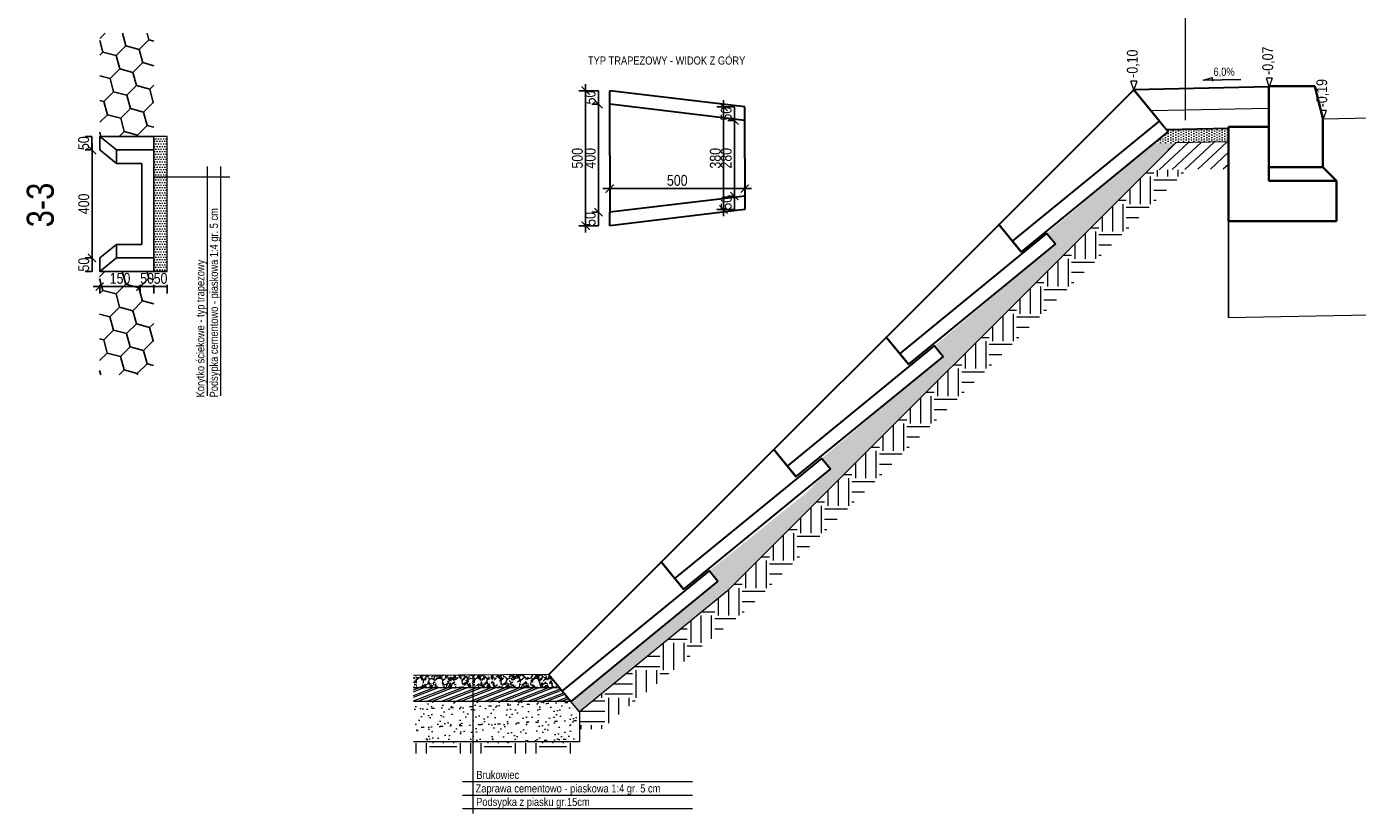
# Model space of a CAD drawing. Header units: metres. Extents: x 45702 to 45878, y -49323 to -49219.
# Tile 33 of 35: x 45870.39 to 45875.31, y -49304.18 to -49301.27. Entities that reach past the tile are written whole.
import ezdxf

# ---------------------------------------------------------------- set-up
doc = ezdxf.new("R2010")
doc.units = ezdxf.units.M
for name, color, linetype in [('00', 7, 'Continuous'), ('C-DROGI-PRZEKROJE-WIDOKI', 7, 'Continuous'), ('Szczegóły', 7, 'Continuous'), ('wymiarowanie', 7, 'Continuous')]:
    doc.layers.add(name, color=color, linetype=linetype)
for name, color, linetype, lineweight in [('_L_Tabelka', 7, 'Continuous', 13), ('_wymiary', 7, 'Continuous', 13), ('DP_Warstwy projektowane', 7, 'Continuous', 18), ('elementy betonowe', 7, 'Continuous', 35), ('konstrukcja', 7, 'Continuous', 9), ('KRAWĘŻNIK', 7, 'Continuous', 50), ('wypełnienie', 100, 'Continuous', 9)]:
    doc.layers.add(name, color=color, linetype=linetype, lineweight=lineweight)
doc.styles.get("Standard").update_dxf_attribs({"font": 'ARIALN.TTF'})
doc.styles.add('znakn', font='ARIALN.TTF')
doc.dimstyles.new('S20_T2.50_[cm]', dxfattribs={"dimtxt": 0.05, "dimasz": 0.03, "dimexe": 0.025, "dimexo": 0.05, "dimgap": 0.01, "dimtad": 1, "dimdec": 0, "dimlfac": 100, "dimrnd": 0.01, "dimzin": 0, "dimdsep": 46, "dimtxsty": 'znakn', "dimblk": 'ARCHTICK', "dimcen": -0.03, "dimdle": 0.025, "dimclrd": 256, "dimclre": 256, "dimclrt": 7, "dimadec": 0, "dimazin": 0, "dimtfac": 1, "dimtdec": 0, "dimtix": 1, "dimtmove": 2, "dimatfit": 3, "dimfxl": 0.05, "dimfxlon": 1, "dimtolj": 1, "dimtzin": 0, "dimarcsym": 0})

# ---------------------------------------------------------------- blocks, each defined once
blk = doc.blocks.new('_ArchTick')
at = {"color": 0, "linetype": 'ByBlock', "const_width": 0.15}
blk.add_lwpolyline([(-0.5, -0.5), (0.5, 0.5)], dxfattribs=at)
blk = doc.blocks.new('*D933')
at = {"layer": '_wymiary', "lineweight": -2, "ltscale": 0.5, "transparency": 16777216}
for p, q in [((45872.504785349, -49301.55332521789), (45872.47978534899, -49301.55332521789)), ((45872.504785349, -49301.52832521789), (45872.504785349, -49301.9783252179)), ((45872.504785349, -49301.9533252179), (45872.47978534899, -49301.9533252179))]:
    blk.add_line(p, q, dxfattribs=at)
at = {"layer": 'Defpoints', "color": 0, "ltscale": 0.5, "transparency": 16777216}
for p in [(45872.54649594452, -49301.55332521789), (45872.504785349, -49301.9533252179), (45872.54649594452, -49301.9533252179)]:
    blk.add_point(p, dxfattribs=at)
at = {"layer": '_wymiary', "lineweight": -2, "ltscale": 0.5, "transparency": 16777216, "xscale": 0.03, "yscale": 0.03, "zscale": 0.03}
for p, rotation in [((45872.504785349, -49301.55332521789), 90), ((45872.504785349, -49301.9533252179), 270)]:
    blk.add_blockref('_ArchTick', p, dxfattribs=dict(at, rotation=rotation))
at = {"layer": '_wymiary', "color": 7, "ltscale": 0.5, "transparency": 16777216, "insert": (45872.4743624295, -49301.75332521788), "char_height": 0.04, "attachment_point": 5, "rotation": 90, "style": 'znakn'}
blk.add_mtext('\\A1;400', dxfattribs=at)
blk = doc.blocks.new('*D942')
at = {"layer": '_wymiary', "lineweight": -2, "ltscale": 0.5, "transparency": 16777216}
for p, q in [((45872.504785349, -49301.9533252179), (45872.47978534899, -49301.9533252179)), ((45872.504785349, -49301.9533252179), (45872.504785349, -49302.0033252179)), ((45872.504785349, -49302.0033252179), (45872.47978534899, -49302.0033252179))]:
    blk.add_line(p, q, dxfattribs=at)
at = {"layer": 'Defpoints', "color": 0, "ltscale": 0.5, "transparency": 16777216}
for p in [(45872.54649594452, -49301.9533252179), (45872.504785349, -49302.0033252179), (45872.54649594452, -49302.0033252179)]:
    blk.add_point(p, dxfattribs=at)
at = {"layer": '_wymiary', "color": 7, "ltscale": 0.5, "transparency": 16777216, "insert": (45872.4743624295, -49301.97832521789), "char_height": 0.04, "attachment_point": 5, "rotation": 90, "style": 'znakn'}
blk.add_mtext('\\A1;50', dxfattribs=at)
blk = doc.blocks.new('*D934')
at = {"layer": '_wymiary', "lineweight": -2, "ltscale": 0.5, "transparency": 16777216}
for p, q in [((45872.504785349, -49301.5033252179), (45872.47978534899, -49301.5033252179)), ((45872.504785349, -49301.55332521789), (45872.504785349, -49301.5033252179)), ((45872.504785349, -49301.55332521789), (45872.47978534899, -49301.55332521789))]:
    blk.add_line(p, q, dxfattribs=at)
at = {"layer": 'Defpoints', "color": 0, "ltscale": 0.5, "transparency": 16777216}
for p in [(45872.504785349, -49301.5033252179), (45872.54649594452, -49301.5033252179), (45872.54649594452, -49301.55332521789)]:
    blk.add_point(p, dxfattribs=at)
at = {"layer": '_wymiary', "color": 7, "ltscale": 0.5, "transparency": 16777216, "insert": (45872.4743624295, -49301.52832521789), "char_height": 0.04, "attachment_point": 5, "rotation": 90, "style": 'znakn'}
blk.add_mtext('\\A1;50', dxfattribs=at)
blk = doc.blocks.new('*D935')
at = {"layer": '_wymiary', "lineweight": -2, "ltscale": 0.5, "transparency": 16777216}
for p, q in [((45873.00834684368, -49301.61332521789), (45872.98334684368, -49301.61332521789)), ((45873.00834684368, -49301.58832521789), (45873.00834684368, -49301.9183252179)), ((45873.00834684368, -49301.8933252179), (45872.98334684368, -49301.8933252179))]:
    blk.add_line(p, q, dxfattribs=at)
at = {"layer": 'Defpoints', "color": 0, "ltscale": 0.5, "transparency": 16777216}
for p in [(45873.04649594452, -49301.61332521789), (45873.00834684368, -49301.8933252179), (45873.04649594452, -49301.8933252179)]:
    blk.add_point(p, dxfattribs=at)
at = {"layer": '_wymiary', "lineweight": -2, "ltscale": 0.5, "transparency": 16777216, "xscale": 0.03, "yscale": 0.03, "zscale": 0.03}
for p, rotation in [((45873.00834684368, -49301.61332521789), 90), ((45873.00834684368, -49301.8933252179), 270)]:
    blk.add_blockref('_ArchTick', p, dxfattribs=dict(at, rotation=rotation))
at = {"layer": '_wymiary', "color": 7, "ltscale": 0.5, "transparency": 16777216, "insert": (45872.97792392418, -49301.75332521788), "char_height": 0.04, "attachment_point": 5, "rotation": 90, "style": 'znakn'}
blk.add_mtext('\\A1;280', dxfattribs=at)
blk = doc.blocks.new('*D922')
at = {"layer": '_wymiary', "lineweight": -2, "ltscale": 0.5, "transparency": 16777216}
for p, q in [((45872.49649594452, -49301.5033252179), (45872.43231391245, -49301.5033252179)), ((45872.45731391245, -49301.4783252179), (45872.45731391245, -49302.0283252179)), ((45872.49649594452, -49302.0033252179), (45872.43231391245, -49302.0033252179))]:
    blk.add_line(p, q, dxfattribs=at)
at = {"layer": 'Defpoints', "color": 0, "ltscale": 0.5, "transparency": 16777216}
for p in [(45872.54649594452, -49301.5033252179), (45872.45731391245, -49302.0033252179), (45872.54649594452, -49302.0033252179)]:
    blk.add_point(p, dxfattribs=at)
at = {"layer": '_wymiary', "lineweight": -2, "ltscale": 0.5, "transparency": 16777216, "xscale": 0.03, "yscale": 0.03, "zscale": 0.03}
for p, rotation in [((45872.45731391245, -49301.5033252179), 90), ((45872.45731391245, -49302.0033252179), 270)]:
    blk.add_blockref('_ArchTick', p, dxfattribs=dict(at, rotation=rotation))
at = {"layer": '_wymiary', "color": 7, "ltscale": 0.5, "transparency": 16777216, "insert": (45872.42689099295, -49301.75332521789), "char_height": 0.04, "attachment_point": 5, "rotation": 90, "style": 'znakn'}
blk.add_mtext('\\A1;500', dxfattribs=at)
blk = doc.blocks.new('*D936')
at = {"layer": '_wymiary', "lineweight": -2, "ltscale": 0.5, "transparency": 16777216}
for p, q in [((45873.00834684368, -49301.5633252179), (45872.98334684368, -49301.5633252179)), ((45873.00834684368, -49301.61332521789), (45873.00834684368, -49301.5633252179)), ((45873.00834684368, -49301.61332521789), (45872.98334684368, -49301.61332521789))]:
    blk.add_line(p, q, dxfattribs=at)
at = {"layer": 'Defpoints', "color": 0, "ltscale": 0.5, "transparency": 16777216}
for p in [(45873.00834684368, -49301.5633252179), (45873.04649594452, -49301.5633252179), (45873.04649594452, -49301.61332521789)]:
    blk.add_point(p, dxfattribs=at)
at = {"layer": '_wymiary', "color": 7, "ltscale": 0.5, "transparency": 16777216, "insert": (45872.97792392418, -49301.58832521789), "char_height": 0.04, "attachment_point": 5, "rotation": 90, "style": 'znakn'}
blk.add_mtext('\\A1;50', dxfattribs=at)
blk = doc.blocks.new('*D937')
at = {"layer": '_wymiary', "lineweight": -2, "ltscale": 0.5, "transparency": 16777216}
for p, q in [((45873.00834684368, -49301.8933252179), (45872.98334684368, -49301.8933252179)), ((45873.00834684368, -49301.8933252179), (45873.00834684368, -49301.94332521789)), ((45873.00834684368, -49301.94332521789), (45872.98334684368, -49301.94332521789))]:
    blk.add_line(p, q, dxfattribs=at)
at = {"layer": 'Defpoints', "color": 0, "ltscale": 0.5, "transparency": 16777216}
for p in [(45873.04649594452, -49301.8933252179), (45873.00834684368, -49301.94332521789), (45873.04649594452, -49301.94332521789)]:
    blk.add_point(p, dxfattribs=at)
at = {"layer": '_wymiary', "color": 7, "ltscale": 0.5, "transparency": 16777216, "insert": (45872.97792392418, -49301.91832521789), "char_height": 0.04, "attachment_point": 5, "rotation": 90, "style": 'znakn'}
blk.add_mtext('\\A1;50', dxfattribs=at)
blk = doc.blocks.new('*D923')
at = {"layer": '_wymiary', "lineweight": -2, "ltscale": 0.5, "transparency": 16777216}
for p, q in [((45872.99649594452, -49301.5633252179), (45872.94290652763, -49301.5633252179)), ((45872.96790652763, -49301.53832521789), (45872.96790652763, -49301.96832521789)), ((45872.99649594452, -49301.94332521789), (45872.94290652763, -49301.94332521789))]:
    blk.add_line(p, q, dxfattribs=at)
at = {"layer": 'Defpoints', "color": 0, "ltscale": 0.5, "transparency": 16777216}
for p in [(45873.04649594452, -49301.5633252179), (45872.96790652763, -49301.94332521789), (45873.04649594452, -49301.94332521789)]:
    blk.add_point(p, dxfattribs=at)
at = {"layer": '_wymiary', "lineweight": -2, "ltscale": 0.5, "transparency": 16777216, "xscale": 0.03, "yscale": 0.03, "zscale": 0.03}
for p, rotation in [((45872.96790652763, -49301.5633252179), 90), ((45872.96790652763, -49301.94332521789), 270)]:
    blk.add_blockref('_ArchTick', p, dxfattribs=dict(at, rotation=rotation))
at = {"layer": '_wymiary', "color": 7, "ltscale": 0.5, "transparency": 16777216, "insert": (45872.93748360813, -49301.75332521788), "char_height": 0.04, "attachment_point": 5, "rotation": 90, "style": 'znakn'}
blk.add_mtext('\\A1;380', dxfattribs=at)
blk = doc.blocks.new('*D924')
at = {"layer": '_wymiary', "lineweight": -2, "ltscale": 0.5, "transparency": 16777216}
for p, q in [((45872.52149594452, -49301.86596222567), (45873.07149594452, -49301.86596222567)), ((45872.54649594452, -49301.90332521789), (45872.54649594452, -49301.84096222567)), ((45873.04649594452, -49301.89332521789), (45873.04649594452, -49301.84096222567))]:
    blk.add_line(p, q, dxfattribs=at)
at = {"layer": 'Defpoints', "color": 0, "ltscale": 0.5, "transparency": 16777216}
for p in [(45873.04649594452, -49301.86596222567), (45872.54649594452, -49301.9533252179), (45873.04649594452, -49301.94332521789)]:
    blk.add_point(p, dxfattribs=at)
at = {"layer": '_wymiary', "lineweight": -2, "ltscale": 0.5, "transparency": 16777216, "xscale": 0.03, "yscale": 0.03, "zscale": 0.03, "rotation": 180}
blk.add_blockref('_ArchTick', (45872.54649594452, -49301.86596222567), dxfattribs=at)
at = {"layer": '_wymiary', "lineweight": -2, "ltscale": 0.5, "transparency": 16777216, "xscale": 0.03, "yscale": 0.03, "zscale": 0.03}
blk.add_blockref('_ArchTick', (45873.04649594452, -49301.86596222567), dxfattribs=at)
at = {"layer": '_wymiary', "color": 7, "ltscale": 0.5, "transparency": 16777216, "insert": (45872.79649594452, -49301.83553930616), "char_height": 0.04, "attachment_point": 5, "style": 'znakn'}
blk.add_mtext('\\A1;500', dxfattribs=at)
blk = doc.blocks.new('*D938')
at = {"layer": '_wymiary', "lineweight": -2, "ltscale": 0.5, "transparency": 16777216}
for p, q in [((45870.85849202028, -49302.22252345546), (45870.85849202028, -49302.25401768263)), ((45870.85849202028, -49302.22901768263), (45870.90849202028, -49302.22901768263)), ((45870.90849202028, -49302.22252345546), (45870.90849202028, -49302.25401768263))]:
    blk.add_line(p, q, dxfattribs=at)
at = {"layer": 'Defpoints', "color": 0, "ltscale": 0.5, "transparency": 16777216}
for p in [(45870.85849202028, -49302.17252345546), (45870.90849202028, -49302.17252345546), (45870.90849202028, -49302.22901768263)]:
    blk.add_point(p, dxfattribs=at)
at = {"layer": '_wymiary', "color": 7, "ltscale": 0.5, "transparency": 16777216, "insert": (45870.88349202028, -49302.19859476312), "char_height": 0.04, "attachment_point": 5, "style": 'znakn'}
blk.add_mtext('\\A1;50', dxfattribs=at)
blk = doc.blocks.new('*D939')
at = {"layer": '_wymiary', "lineweight": -2, "ltscale": 0.5, "transparency": 16777216}
for p, q in [((45870.62974516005, -49302.12252345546), (45870.60474516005, -49302.12252345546)), ((45870.62974516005, -49302.17252345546), (45870.62974516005, -49302.12252345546)), ((45870.62974516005, -49302.17252345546), (45870.60474516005, -49302.17252345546))]:
    blk.add_line(p, q, dxfattribs=at)
at = {"layer": 'Defpoints', "color": 0, "ltscale": 0.5, "transparency": 16777216}
for p in [(45870.62974516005, -49302.12252345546), (45870.65849202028, -49302.12252345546), (45870.65849202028, -49302.17252345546)]:
    blk.add_point(p, dxfattribs=at)
at = {"layer": '_wymiary', "color": 7, "ltscale": 0.5, "transparency": 16777216, "insert": (45870.59932224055, -49302.14752345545), "char_height": 0.04, "attachment_point": 5, "rotation": 90, "style": 'znakn'}
blk.add_mtext('\\A1;50', dxfattribs=at)
blk = doc.blocks.new('*D940')
at = {"layer": '_wymiary', "lineweight": -2, "ltscale": 0.5, "transparency": 16777216}
for p, q in [((45870.62974516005, -49301.72252345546), (45870.60474516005, -49301.72252345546)), ((45870.62974516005, -49302.14752345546), (45870.62974516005, -49301.69752345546)), ((45870.62974516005, -49302.12252345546), (45870.60474516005, -49302.12252345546))]:
    blk.add_line(p, q, dxfattribs=at)
at = {"layer": 'Defpoints', "color": 0, "ltscale": 0.5, "transparency": 16777216}
for p in [(45870.62974516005, -49301.72252345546), (45870.65849202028, -49301.72252345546), (45870.65849202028, -49302.12252345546)]:
    blk.add_point(p, dxfattribs=at)
at = {"layer": '_wymiary', "lineweight": -2, "ltscale": 0.5, "transparency": 16777216, "xscale": 0.03, "yscale": 0.03, "zscale": 0.03}
for p, rotation in [((45870.62974516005, -49301.72252345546), 90), ((45870.62974516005, -49302.12252345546), 270)]:
    blk.add_blockref('_ArchTick', p, dxfattribs=dict(at, rotation=rotation))
at = {"layer": '_wymiary', "color": 7, "ltscale": 0.5, "transparency": 16777216, "insert": (45870.59932224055, -49301.92252345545), "char_height": 0.04, "attachment_point": 5, "rotation": 90, "style": 'znakn'}
blk.add_mtext('\\A1;400', dxfattribs=at)
blk = doc.blocks.new('*D941')
at = {"layer": '_wymiary', "lineweight": -2, "ltscale": 0.5, "transparency": 16777216}
for p, q in [((45870.62924516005, -49301.67252345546), (45870.60424516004, -49301.67252345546)), ((45870.62924516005, -49301.72252345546), (45870.62924516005, -49301.67252345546)), ((45870.62924516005, -49301.72252345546), (45870.60424516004, -49301.72252345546))]:
    blk.add_line(p, q, dxfattribs=at)
at = {"layer": 'Defpoints', "color": 0, "ltscale": 0.5, "transparency": 16777216}
for p in [(45870.62924516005, -49301.67252345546), (45870.65849202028, -49301.67252345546), (45870.65849202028, -49301.72252345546)]:
    blk.add_point(p, dxfattribs=at)
at = {"layer": '_wymiary', "color": 7, "ltscale": 0.5, "transparency": 16777216, "insert": (45870.59882224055, -49301.69752345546), "char_height": 0.04, "attachment_point": 5, "rotation": 90, "style": 'znakn'}
blk.add_mtext('\\A1;50', dxfattribs=at)
blk = doc.blocks.new('*D925')
at = {"layer": '_wymiary', "lineweight": -2, "ltscale": 0.5, "transparency": 16777216}
for p, q in [((45870.63349202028, -49302.22901768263), (45870.83349202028, -49302.22901768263)), ((45870.65849202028, -49302.22252345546), (45870.65849202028, -49302.25401768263)), ((45870.80849202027, -49302.22252345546), (45870.80849202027, -49302.25401768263))]:
    blk.add_line(p, q, dxfattribs=at)
at = {"layer": 'Defpoints', "color": 0, "ltscale": 0.5, "transparency": 16777216}
for p in [(45870.65849202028, -49302.17252345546), (45870.80849202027, -49302.17252345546), (45870.80849202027, -49302.22901768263)]:
    blk.add_point(p, dxfattribs=at)
at = {"layer": '_wymiary', "lineweight": -2, "ltscale": 0.5, "transparency": 16777216, "xscale": 0.03, "yscale": 0.03, "zscale": 0.03, "rotation": 180}
blk.add_blockref('_ArchTick', (45870.65849202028, -49302.22901768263), dxfattribs=at)
at = {"layer": '_wymiary', "lineweight": -2, "ltscale": 0.5, "transparency": 16777216, "xscale": 0.03, "yscale": 0.03, "zscale": 0.03}
blk.add_blockref('_ArchTick', (45870.80849202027, -49302.22901768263), dxfattribs=at)
at = {"layer": '_wymiary', "color": 7, "ltscale": 0.5, "transparency": 16777216, "insert": (45870.73349202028, -49302.19859476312), "char_height": 0.04, "attachment_point": 5, "style": 'znakn'}
blk.add_mtext('\\A1;150', dxfattribs=at)
blk = doc.blocks.new('*D926')
at = {"layer": '_wymiary', "lineweight": -2, "ltscale": 0.5, "transparency": 16777216}
for p, q in [((45870.80849202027, -49302.22252345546), (45870.80849202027, -49302.25401768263)), ((45870.80849202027, -49302.22901768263), (45870.85849202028, -49302.22901768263)), ((45870.85849202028, -49302.22252345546), (45870.85849202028, -49302.25401768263))]:
    blk.add_line(p, q, dxfattribs=at)
at = {"layer": 'Defpoints', "color": 0, "ltscale": 0.5, "transparency": 16777216}
for p in [(45870.80849202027, -49302.17252345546), (45870.85849202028, -49302.17252345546), (45870.85849202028, -49302.22901768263)]:
    blk.add_point(p, dxfattribs=at)
at = {"layer": '_wymiary', "color": 7, "ltscale": 0.5, "transparency": 16777216, "insert": (45870.83349202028, -49302.19859476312), "char_height": 0.04, "attachment_point": 5, "style": 'znakn'}
blk.add_mtext('\\A1;50', dxfattribs=at)

msp = doc.modelspace()

# ---------------------------------------------------------------- hatches: boundary and pattern name
h = msp.add_hatch()
h.set_pattern_fill('HONEY', color=256, scale=0.016, angle=45, style=0)
h.set_pattern_definition([(44.99999999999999, (45756.33770401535, -49193.8884621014), (0.02277301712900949, 0.08499005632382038), [0.0508, -0.1016]), (165, (45756.33770401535, -49193.8884621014), (-0.08499005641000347, -0.02277301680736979), [0.0508, -0.1016]), (105, (45756.33770401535, -49193.8884621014), (-0.06221703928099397, 0.06221703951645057), [-0.1016, 0.0508])])
h.paths.add_polyline_path([(45870.65849202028, -49301.28957347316), (45870.65849202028, -49301.67252345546), (45870.85849202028, -49301.67252345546), (45870.85907623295, -49301.28957347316)])
h = msp.add_hatch()
h.set_pattern_fill('HONEY', color=256, scale=0.016, angle=45, style=0)
h.set_pattern_definition([(44.99999999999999, (45756.33711980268, -49194.77141208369), (0.02277301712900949, 0.08499005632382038), [0.0508, -0.1016]), (165, (45756.33711980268, -49194.77141208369), (-0.08499005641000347, -0.02277301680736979), [0.0508, -0.1016]), (105, (45756.33711980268, -49194.77141208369), (-0.06221703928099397, 0.06221703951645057), [-0.1016, 0.0508])])
h.paths.add_polyline_path([(45870.65790780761, -49302.17252345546), (45870.65790780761, -49302.55547343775), (45870.85790780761, -49302.55547343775), (45870.85849202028, -49302.17252345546)])
at = {"layer": 'konstrukcja'}
h = msp.add_hatch(dxfattribs=at)
h.set_pattern_fill('DOTS', color=256, scale=0.006, angle=180)
h.set_pattern_definition([(180, (45867.9087674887, -49306.79608694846), (-0.004762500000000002, -0.009524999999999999), [0, -0.009524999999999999])])
h.paths.add_polyline_path([(45870.85849202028, -49302.17252345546), (45870.90849202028, -49302.17252345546), (45870.90849202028, -49301.67252345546), (45870.85849202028, -49301.67252345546)])
at = {"layer": 'wypełnienie'}
h = msp.add_hatch(dxfattribs=at)
h.set_pattern_fill('DOTS', color=256, scale=0.006, angle=90, style=0)
h.set_pattern_definition([(90, (45739.53048206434, -49192.21966004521), (-0.009524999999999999, 0.0047625), [0, -0.009524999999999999])])
h.paths.add_polyline_path([(45874.83717209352, -49301.69233224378), (45874.83717209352, -49301.64232224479), (45874.60793712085, -49301.64690694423), (45874.61381281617, -49301.65408899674), (45874.56157391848, -49301.696826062)])
h = msp.add_hatch(dxfattribs=at)
h.set_pattern_fill('DOTS', color=256, scale=0.006, angle=46.8890932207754, style=0)
h.set_pattern_definition([(46.8890932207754, (45847.17822284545, -49145.90045079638), (-0.003698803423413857, 0.009986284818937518), [0, -0.009524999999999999])])
h.paths.add_polyline_path([(45873.27824467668, -49302.98953787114), (45873.3638095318, -49302.90398065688), (45873.33214935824, -49302.86528138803), (45873.78047621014, -49302.48735118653), (45873.7488160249, -49302.44865192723), (45874.19714287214, -49302.07072173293), (45874.16548269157, -49302.0320224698), (45874.5602982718, -49301.69786967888), (45874.64238391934, -49301.69622796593), (45873.31243434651, -49303.02605877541)])
h.paths.add_polyline_path([(45872.9824966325, -49303.35596702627), (45872.43409608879, -49303.80461795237), (45872.40259303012, -49303.76611074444), (45872.94714287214, -49303.32061010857), (45872.91548269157, -49303.28191084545), (45873.27824467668, -49302.98953787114), (45873.31243434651, -49303.02605877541)])
h = msp.add_hatch(dxfattribs=at)
h.set_pattern_fill('LINE', color=256, scale=0.01, angle=43.00000000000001, style=0)
h.set_pattern_definition([(42.99999999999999, (45739.53048206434, -49192.21966004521), (-0.02165344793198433, 0.02322048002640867), [])])
h.paths.add_polyline_path([(45874.83717209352, -49301.79235224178), (45874.83717209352, -49301.69233224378), (45874.63927418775, -49301.69629020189), (45874.54173893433, -49301.79686396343)])
h = msp.add_hatch(dxfattribs=at)
h.set_pattern_fill('EARTH', color=256, scale=0.016, angle=180)
h.set_pattern_definition([(180, (45856.06949604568, -49307.21915438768), (-0.1016, -0.1016), [0.1016, -0.1016]), (180, (45856.06949604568, -49307.25725438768), (-0.1016, -0.1016), [0.1016, -0.1016]), (180, (45856.06949604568, -49307.29535438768), (-0.1016, -0.1016), [0.1016, -0.1016]), (270, (45856.05679604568, -49307.30805438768), (0.1016, -0.1016), [0.1016, -0.1016]), (270, (45856.01869604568, -49307.30805438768), (0.1016, -0.1016), [0.1016, -0.1016]), (270, (45855.98059604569, -49307.30805438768), (0.1016, -0.1016), [0.1016, -0.1016])])
h.paths.add_polyline_path([(45872.43409608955, -49303.80461795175), (45872.43409608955, -49303.86829937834), (45872.51361211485, -49303.86867032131), (45873.04967727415, -49303.43020742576), (45874.68462760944, -49301.79540309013), (45874.54031339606, -49301.7982893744), (45872.9824966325, -49303.35596702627)])
h = msp.add_hatch(dxfattribs=at)
h.set_pattern_fill('GRAVEL', color=8, scale=0.002, angle=45)
h.set_pattern_definition([(273.0127875, (45649.66965931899, -49119.56936583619), (0.03592102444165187, -0.6106574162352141), [0.006834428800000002, -0.6766096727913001]), (229.969741, (45649.67001852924, -49119.57619083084), (0.3951312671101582, 0.4669733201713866), [0.01172809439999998, -1.161080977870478]), (177.5104471, (45649.66247511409, -49119.58517108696), (0.7543415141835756, -0.03592102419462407), [0.0082696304, -0.818694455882]), (312.2736889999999, (45649.65744617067, -49119.60816054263), (-0.6824994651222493, 0.754341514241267), [0.0106800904, -1.05732874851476]), (337.83365418, (45649.66463037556, -49119.61606316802), (-0.6106574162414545, 0.2514471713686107), [0.010472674, -1.03679615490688]), (42.27368899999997, (45649.67432905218, -49119.62001448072), (-0.7543415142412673, -0.6824994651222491), [0.0106800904, -1.05732874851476]), (82.69424047, (45649.68223167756, -49119.61283027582), (-0.1077630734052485, -0.8261835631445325), [0.0141238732, -1.39826230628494]), (117.25532837, (45649.68402772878, -49119.59882107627), (-0.5388153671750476, 1.041709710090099), [0.0133343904, -1.3201051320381]), (166.42956562, (45649.67792115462, -49119.58696713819), (-0.7543415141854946, 0.1796051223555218), [0.01071625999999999, -1.060910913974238]), (220.2363583, (45649.66750405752, -49119.58445266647), (0.4310522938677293, 0.3592102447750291), [0.0122342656, -0.599478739]), (267.3974378, (45649.65816459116, -49119.59235529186), (-0.03592102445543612, -0.826183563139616), [0.01582155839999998, -1.566335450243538]), (183.81407483, (45649.69336719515, -49119.57295793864), (-0.4669733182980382, -0.03592102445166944), [0.0054000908, -0.5346113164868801]), (216.4692344, (45649.68797904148, -49119.57331714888), (0.5388153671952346, 0.3951312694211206), [0.0102736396, -1.0170927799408]), (270, (45649.67971720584, -49119.57942372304), (0.03592102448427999, -0.03592102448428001), [0.007184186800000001, -0.06465786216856]), (248.19859051, (45649.67289221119, -49119.57762767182), (0.1077630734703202, 0.2514471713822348), [0.003868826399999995, -0.3830124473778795]), (336.80140949, (45649.67145537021, -49119.58121977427), (-0.143684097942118, 0.07184204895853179), [0.005471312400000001, -0.2680950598]), (75.96375653, (45649.67648431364, -49119.58337503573), (0.03592102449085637, 0.179605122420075), [0.0088863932, -0.2873259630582]), (206.56505118, (45649.67863957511, -49119.57475398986), (0.1077630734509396, 0.0359210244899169), [0.006425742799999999, -0.15421796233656]), (61.38954033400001, (45649.65062117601, -49119.60205396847), (0.2514471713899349, 0.4669733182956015), [0.009001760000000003, -0.8911765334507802]), (115.34617594, (45649.65493169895, -49119.59415134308), (0.2514471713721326, -0.5388153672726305), [0.00755197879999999, -0.7476443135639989]), (338.19859051, (45649.67145537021, -49119.56756978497), (-0.2514471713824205, 0.1077630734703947), [0.007737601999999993, -0.3791436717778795]), (28.61045967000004, (45649.67863957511, -49119.57044346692), (-0.4669733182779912, -0.2514471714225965), [0.009001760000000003, -0.8911765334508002]), (24.44395478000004, (45649.67289221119, -49119.62432500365), (-0.2514471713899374, -0.1077630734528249), [0.008680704, -0.4253546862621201]), (339.7751406, (45649.68079483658, -49119.6207329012), (-0.5747363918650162, 0.2155261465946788), [0.0072734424, -0.7200718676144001]), (111.80140949, (45649.70773560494, -49119.60313159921), (-0.1077630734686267, 0.2514471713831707), [0.007737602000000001, -0.37914367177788]), (62.35402464, (45649.70486192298, -49119.59594739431), (-0.3232892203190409, -0.6106574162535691), [0.008515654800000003, -0.843047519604]), (114.44395478, (45649.69013430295, -49119.6207329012), (0.1077630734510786, -0.2514471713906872), [0.004340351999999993, -0.4296950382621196]), (146.309932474, (45649.70558034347, -49119.60528686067), (-0.1796051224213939, 0.1077630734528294), [0.002590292, -0.25643989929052]), (210.963756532, (45649.70342508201, -49119.6038500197), (0.1436840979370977, 0.07184204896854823), [0.01047267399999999, -0.1989810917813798]), (231.00900596, (45649.69444482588, -49119.60923817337), (0.3232892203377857, 0.3951312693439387), [0.009705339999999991, -0.9608272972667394]), (348.69006753, (45649.67971720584, -49119.58660792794), (-0.1077630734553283, 0.03592102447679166), [0.007326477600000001, -0.1758355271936]), (38.15722658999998, (45649.68690141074, -49119.58804476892), (0.6824994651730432, 0.5388153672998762), [0.0127911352, -1.26632018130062]), (105.9453959, (45649.6969592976, -49119.58014214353), (0.1077630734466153, -0.395131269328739), [0.0052301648, -0.5177878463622]), (135, (45649.69552245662, -49119.57511320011), (-0.07184204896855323, 7.105427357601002e-18), [0.003048, -0.047752]), (165.25643716, (45649.69264877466, -49119.60887896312), (0.3951312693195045, -0.1077630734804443), [0.007057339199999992, -0.6986788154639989]), (93.01278749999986, (45649.68582378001, -49119.6070829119), (-0.03592102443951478, 0.6106574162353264), [0.0136688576, -0.6697752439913]), (44.99999999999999, (45649.68510535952, -49119.59343292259), (7.105427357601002e-18, 0.07184204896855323), [0.013208, -0.037592]), (10.30484649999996, (45649.69444482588, -49119.58409345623), (0.6106574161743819, 0.1077630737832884), [0.008032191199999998, -0.7951863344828]), (299.0546040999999, (45649.70234745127, -49119.58265661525), (0.1077630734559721, -0.1796051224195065), [0.007396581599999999, -0.3624330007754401]), (252.64597536, (45649.70593955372, -49119.58912239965), (-0.323289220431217, -1.041709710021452), [0.012042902, -1.19224928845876]), (220.42607874, (45649.70234745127, -49119.60061712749), (-0.5028943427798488, -0.4310522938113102), [0.01274058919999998, -1.261316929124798])])
h.paths.add_polyline_path([(45871.82050215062, -49303.66965062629), (45872.32050215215, -49303.66576840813), (45872.36140755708, -49303.71576840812), (45871.82050215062, -49303.71576840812)])
h = msp.add_hatch(dxfattribs=at)
h.set_pattern_fill('ANSI32', color=256, scale=0.002, angle=156)
h.set_pattern_definition([(201, (45649.67971720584, -49119.63114999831), (0.006826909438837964, -0.0177847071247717), []), (201, (45649.67151333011, -49119.62749739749), (0.006826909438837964, -0.0177847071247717), [])])
h.paths.add_polyline_path([(45872.36154759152, -49303.71593957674), (45872.40231296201, -49303.76576840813), (45871.82050215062, -49303.76576840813), (45871.82050215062, -49303.71576840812)])
h = msp.add_hatch(dxfattribs=at)
h.set_pattern_fill('AR-SAND', color=256, scale=0.001, angle=45)
h.set_pattern_definition([(82.50000000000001, (45649.67971720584, -49119.63114999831), (-0.03573813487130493, 0.0334753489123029), [0, -0.03860799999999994, 0, -0.04317999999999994, 0, -0.04127499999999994]), (52.49999999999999, (45649.67971720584, -49119.63114999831), (-0.018901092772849, 0.08247328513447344), [0, -0.020828, 0, -0.034798, 0, -0.013335]), (12.5, (45649.65762577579, -49119.65324142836), (0.05582998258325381, 0.05603323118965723), [0, -0.0127, 0, -0.04572, 0, -0.05969]), (2.499999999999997, (45649.65762577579, -49119.65324142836), (0.03822811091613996, 0.06975507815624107), [0, -0.006350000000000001, 0, -0.029972, 0, -0.03429])])
h.paths.add_polyline_path([(45871.82050215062, -49303.76576840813), (45872.40231296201, -49303.76576840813), (45872.43409608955, -49303.8046179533), (45872.43409608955, -49303.91576840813), (45872.20988239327, -49303.91576840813), (45871.82050215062, -49303.91576840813)])
h = msp.add_hatch(dxfattribs=at)
h.set_pattern_fill('EARTH', color=256, scale=0.016, angle=180)
h.set_pattern_definition([(180, (45649.67971720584, -49119.63114999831), (-0.1016, -0.1016), [0.1016, -0.1016]), (180, (45649.67971720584, -49119.6692499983), (-0.1016, -0.1016), [0.1016, -0.1016]), (180, (45649.67971720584, -49119.7073499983), (-0.1016, -0.1016), [0.1016, -0.1016]), (270, (45649.66701720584, -49119.7200499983), (0.1016, -0.1016), [0.1016, -0.1016]), (270, (45649.62891720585, -49119.7200499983), (0.1016, -0.1016), [0.1016, -0.1016]), (270, (45649.59081720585, -49119.7200499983), (0.1016, -0.1016), [0.1016, -0.1016])])
h.paths.add_polyline_path([(45872.43409608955, -49303.91576840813), (45872.43409608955, -49303.95885936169), (45871.81762040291, -49303.95885936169), (45871.81762040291, -49303.91576840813)])

# ---------------------------------------------------------------- linework, layer by layer
at = {"color": 0, "linetype": 'ByBlock', "lineweight": 15}
for p, q in [((45874.49802311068, -49301.46761065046), (45874.4763210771, -49301.46761065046)), ((45874.48717209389, -49301.49929194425), (45874.4763210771, -49301.46761065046)), ((45874.49802311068, -49301.46761065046), (45874.48717209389, -49301.49929194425)), ((45874.99942404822, -49301.45675690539), (45874.97772201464, -49301.45675690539)), ((45874.98857303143, -49301.48843819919), (45874.97772201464, -49301.45675690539)), ((45874.99942404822, -49301.45675690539), (45874.98857303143, -49301.48843819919)), ((45875.19942404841, -49301.5767569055), (45875.17772201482, -49301.5767569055)), ((45875.18857303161, -49301.6084381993), (45875.17772201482, -49301.5767569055)), ((45875.19942404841, -49301.5767569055), (45875.18857303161, -49301.6084381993))]:
    msp.add_line(p, q, dxfattribs=at)
at = {"color": 0, "lineweight": 15}
for p, q in [((45874.74388706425, -49301.46410697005), (45874.77701571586, -49301.45437142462)), ((45874.77701571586, -49301.45437142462), (45874.77788130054, -49301.46797175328))]:
    msp.add_line(p, q, dxfattribs=at)
at = {"layer": '00', "flags": 128}
for points in [[(45875.0371720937, -49301.48672578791), (45875.15717209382, -49301.48672578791)], [(45875.15717209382, -49301.48672578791), (45875.18717209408, -49301.60672578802)], [(45875.18717209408, -49301.78672578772), (45875.18717209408, -49301.60672578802)], [(45875.18717209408, -49301.78672578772), (45875.18717209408, -49301.60672578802)], [(45875.0371720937, -49301.78672578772), (45875.18717209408, -49301.78672578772)], [(45875.0371720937, -49301.78672578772), (45875.18717209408, -49301.78672578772)], [(45875.18717209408, -49301.78672578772), (45875.23717209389, -49301.83672578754)], [(45875.18717209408, -49301.78672578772), (45875.23717209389, -49301.83672578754)], [(45875.0371720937, -49301.83672578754), (45875.23717209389, -49301.83672578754)], [(45875.0371720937, -49301.83672578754), (45875.23717209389, -49301.83672578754)], [(45875.23717209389, -49301.83672578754), (45875.23717209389, -49301.93672578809)], [(45875.23717209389, -49301.83672578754), (45875.23717209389, -49301.93672578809)]]:
    msp.add_lwpolyline(points, dxfattribs=at)
at = {"layer": '_L_Tabelka', "ltscale": 0.5}
for p, q in [((45874.83634965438, -49301.98674223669), (45874.8363496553, -49302.34388822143)), ((45874.83717209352, -49301.98672578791), (45874.83717209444, -49302.34387177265)), ((45874.8363496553, -49302.34388822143), (45876.64836946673, -49302.30764782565))]:
    msp.add_line(p, q, dxfattribs=at)
at = {"layer": '_wymiary', "ltscale": 0.5}
msp.add_line((45875.18634965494, -49301.6067422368), (45876.6357950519, -49301.57775332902), dxfattribs=at)
at = {"layer": 'C-DROGI-PRZEKROJE-WIDOKI', "color": 7, "linetype": 'Continuous', "lineweight": 5}
msp.add_line((45874.98717209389, -49301.56930824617), (45874.55158022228, -49301.5780200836), dxfattribs=at)
at = {"layer": 'C-DROGI-PRZEKROJE-WIDOKI', "linetype": 'Continuous', "lineweight": 5}
msp.add_lwpolyline([(45870.85849202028, -49302.17252345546), (45870.90849202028, -49302.17252345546), (45870.90849202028, -49301.67252345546), (45870.85849202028, -49301.67252345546)], dxfattribs=at)
at = {"layer": 'C-DROGI-PRZEKROJE-WIDOKI', "color": 7, "linetype": 'Continuous', "lineweight": 5, "flags": 128}
msp.add_lwpolyline([(45872.40259303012, -49303.76611074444), (45872.32050215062, -49303.66576840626)], close=True, dxfattribs=at)
at = {"layer": 'DP_Warstwy projektowane', "ltscale": 1.2, "flags": 128}
msp.add_lwpolyline([(45875.18717209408, -49301.60672578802), (45875.18717209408, -49301.64673378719)], dxfattribs=at)
msp.add_lwpolyline([(45875.18717209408, -49301.60672578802), (45875.18717209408, -49301.64673378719)], dxfattribs=at)
msp.add_lwpolyline([(45875.18717209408, -49301.60672578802), (45875.18717209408, -49301.64673378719)], dxfattribs=at)
at = {"layer": 'DP_Warstwy projektowane', "ltscale": 0.5, "flags": 128}
msp.add_lwpolyline([(45875.18717209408, -49301.60672578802), (45875.18717209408, -49301.64673378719)], dxfattribs=at)
msp.add_lwpolyline([(45875.18717209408, -49301.60672578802), (45875.18717209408, -49301.64673378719)], dxfattribs=at)
msp.add_lwpolyline([(45875.18717209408, -49301.60672578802), (45875.18717209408, -49301.64673378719)], dxfattribs=at)
at = {"layer": 'elementy betonowe', "color": 0, "linetype": 'Continuous', "ltscale": 1.2}
msp.add_line((45875.18702242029, -49301.78672584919), (45875.18717209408, -49301.60672578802), dxfattribs=at)
at = {"layer": 'elementy betonowe', "color": 0, "linetype": 'Continuous', "ltscale": 1.2, "flags": 128}
for points in [[(45874.98717209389, -49301.48672578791), (45874.98717209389, -49301.78672578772)], [(45874.98717209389, -49301.48672578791), (45875.15717209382, -49301.48672578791)], [(45875.15717209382, -49301.48672578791), (45875.18717209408, -49301.60672578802)], [(45875.18717209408, -49301.78672578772), (45875.18717209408, -49301.60672578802)], [(45874.83717209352, -49301.63672578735), (45874.83717209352, -49301.98672578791)], [(45874.83717209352, -49301.63672578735), (45874.98717209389, -49301.63672578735)], [(45874.98717209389, -49301.78672578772), (45875.18717209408, -49301.78672578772)], [(45874.98717209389, -49301.78672578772), (45874.98717209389, -49301.83672578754)], [(45875.18717209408, -49301.78672578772), (45875.23717209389, -49301.83672578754)], [(45874.98717209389, -49301.83672578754), (45875.23717209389, -49301.83672578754)], [(45875.23717209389, -49301.83672578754), (45875.23719270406, -49301.98670516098)], [(45874.83717209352, -49301.98672578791), (45875.23717209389, -49301.98672578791)]]:
    msp.add_lwpolyline(points, dxfattribs=at)
at = {"layer": 'konstrukcja', "flags": 128}
for points in [[(45874.64238391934, -49301.69622796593), (45872.9824966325, -49303.35596702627), (45872.43409608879, -49303.80461795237)], [(45874.83717209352, -49301.69233224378), (45874.63927418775, -49301.69629020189)], [(45872.32050215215, -49303.66576840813), (45871.82050215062, -49303.66965062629)], [(45872.36140755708, -49303.71576840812), (45871.82050215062, -49303.71576840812)], [(45872.40231296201, -49303.76576840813), (45871.82050215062, -49303.76576840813)], [(45872.43409608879, -49303.80461795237), (45872.40259303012, -49303.76611074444)], [(45872.43409608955, -49303.8046179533), (45872.43409608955, -49303.91576840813)], [(45872.43409608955, -49303.91576840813), (45871.82050215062, -49303.91576840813)]]:
    msp.add_lwpolyline(points, dxfattribs=at)
at = {"layer": 'Szczegóły', "lineweight": 9, "flags": 128}
for points in [[(45874.67821616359, -49301.61255443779), (45874.67821616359, -49300.9460672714)], [(45871.14035294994, -49301.82405086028), (45870.85803218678, -49301.82397806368)], [(45872.04114283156, -49304.18053071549), (45872.04114283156, -49303.66793747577)]]:
    msp.add_lwpolyline(points, dxfattribs=at)
at = {"layer": 'Szczegóły', "color": 0, "linetype": 'Continuous', "lineweight": 9, "ltscale": 1.2, "flags": 128}
for points in [[(45871.0558471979, -49301.78406029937), (45871.0558471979, -49302.63406029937)], [(45871.1058471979, -49301.78406029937), (45871.1058471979, -49302.63406029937)], [(45872.00114283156, -49304.06288525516), (45872.85272985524, -49304.06288525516)], [(45872.00114283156, -49304.11288525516), (45872.85272985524, -49304.11288525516)], [(45872.00114283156, -49304.16288525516), (45872.85272985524, -49304.16288525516)]]:
    msp.add_lwpolyline(points, dxfattribs=at)
at = {"layer": 'wymiarowanie'}
for p, q in [((45874.88340427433, -49301.46111033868), (45874.74464029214, -49301.46388561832)), ((45870.85849202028, -49302.17252345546), (45870.90849202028, -49302.17252345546))]:
    msp.add_line(p, q, dxfattribs=at)
at = {"layer": 'wymiarowanie', "lineweight": 30}
for p, q in [((45874.98717209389, -49301.48929220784), (45874.48717209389, -49301.49929194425)), ((45874.60793712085, -49301.64690694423), (45874.83717209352, -49301.64232224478))]:
    msp.add_line(p, q, dxfattribs=at)
at = {"layer": 'wymiarowanie', "lineweight": 30, "flags": 128}
for points in [[(45874.48716881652, -49301.49929522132), (45872.32050215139, -49303.66576840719)], [(45872.54649594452, -49301.55332521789), (45872.54649594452, -49301.5033252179)], [(45873.04649594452, -49301.5633252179), (45872.54649594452, -49301.5033252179)], [(45872.54649594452, -49301.7433252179), (45872.54649594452, -49301.55332521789)], [(45873.04649594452, -49301.61332521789), (45872.54649594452, -49301.55332521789)], [(45873.04649594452, -49301.7533252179), (45873.04649594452, -49301.5633252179)], [(45874.61381281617, -49301.65408899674), (45874.06926297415, -49302.0995896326), (45874.03760279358, -49302.06089036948), (45874.5821526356, -49301.61538973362), (45874.61381281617, -49301.65408899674)], [(45872.54649594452, -49301.7433252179), (45872.54649594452, -49301.9533252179)], [(45873.04649594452, -49301.7533252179), (45873.04649594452, -49301.94332521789)], [(45873.04649594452, -49301.8933252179), (45872.54649594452, -49301.9533252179)], [(45873.04649594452, -49301.94332521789), (45872.54649594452, -49302.0033252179)], [(45872.54649594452, -49302.0033252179), (45872.54649594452, -49301.9533252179)], [(45874.19714287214, -49302.07072173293), (45873.65259303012, -49302.51622236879), (45873.62093284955, -49302.47752310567), (45874.16548269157, -49302.0320224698), (45874.19714287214, -49302.07072173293)], [(45873.78047620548, -49302.48735119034), (45873.23592636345, -49302.9328518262), (45873.20426618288, -49302.89415256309), (45873.7488160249, -49302.44865192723), (45873.78047620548, -49302.48735119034)], [(45873.36380953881, -49302.90398065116), (45872.81925969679, -49303.34948128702), (45872.78759951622, -49303.31078202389), (45873.33214935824, -49302.86528138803), (45873.36380953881, -49302.90398065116)], [(45872.94714287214, -49303.32061010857), (45872.40259303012, -49303.76611074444), (45872.37093284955, -49303.72741148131), (45872.91548269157, -49303.28191084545), (45872.94714287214, -49303.32061010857)], [(45872.32050215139, -49303.66576840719), (45872.40259303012, -49303.76611074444)]]:
    msp.add_lwpolyline(points, dxfattribs=at)
for points in [[(45874.5821526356, -49301.61538973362), (45874.48717209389, -49301.49929194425)], [(45874.06926297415, -49302.0995896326), (45873.98717209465, -49301.99924729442)], [(45873.65259303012, -49302.51622236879), (45873.57050215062, -49302.41588003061)], [(45873.23592636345, -49302.9328518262), (45873.15383548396, -49302.83250948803)], [(45872.81925969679, -49303.34948128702), (45872.73716881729, -49303.24913894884)]]:
    msp.add_lwpolyline(points, close=True, dxfattribs=at)
at = {"layer": 'wymiarowanie', "flags": 128}
for points in [[(45870.65849202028, -49301.72252345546), (45870.65849202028, -49301.67252345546)], [(45870.65849202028, -49301.67252345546), (45870.85849202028, -49301.67252345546), (45870.85849202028, -49301.72252345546), (45870.72009321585, -49301.72252345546)], [(45870.72009321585, -49301.72252345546), (45870.72009321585, -49301.72252345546), (45870.65849202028, -49301.67252345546)], [(45870.72009321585, -49301.77252345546), (45870.72009321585, -49301.77252345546), (45870.65849202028, -49301.72252345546)], [(45870.72009321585, -49301.72252345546), (45870.72009321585, -49301.77252345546)], [(45870.85849202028, -49302.12252345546), (45870.85849202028, -49301.72252345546)], [(45870.72009321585, -49301.77252345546), (45870.81424740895, -49301.77252345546)], [(45870.81424740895, -49302.07252345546), (45870.81424740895, -49301.77252345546)], [(45870.72009321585, -49302.07252345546), (45870.72009321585, -49302.07252345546), (45870.65849202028, -49302.12252345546)], [(45870.72009321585, -49302.12252345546), (45870.72009321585, -49302.07252345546)], [(45870.72009321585, -49302.07252345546), (45870.81424740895, -49302.07252345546)], [(45870.65849202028, -49302.17252345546), (45870.65849202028, -49302.12252345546)], [(45870.65849202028, -49302.17252345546), (45870.85849202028, -49302.17252345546), (45870.85849202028, -49302.12252345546), (45870.72009321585, -49302.12252345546)], [(45870.72009321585, -49302.12252345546), (45870.72009321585, -49302.12252345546), (45870.65849202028, -49302.17252345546)]]:
    msp.add_lwpolyline(points, dxfattribs=at)

# ---------------------------------------------------------------- texts
at = {"color": 0, "lineweight": 15, "char_height": 0.04000000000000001, "width": 0.4209, "attachment_point": 7, "rotation": 90.00000000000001}
for s, insert in [('-0,07', (45875.01007746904, -49301.44437608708)), ('-0,10', (45874.5086765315, -49301.45522983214)), ('-0,19', (45875.21007746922, -49301.56437608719))]:
    msp.add_mtext(s, dxfattribs=dict(at, insert=insert))
at = {"color": 0, "lineweight": 15, "insert": (45874.7816641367, -49301.41797594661), "char_height": 0.03, "width": 0.13155, "attachment_point": 1, "rotation": 0.2388713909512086, "style": 'znakn'}
msp.add_mtext('6,0%', dxfattribs=at)
at = {"layer": 'KRAWĘŻNIK', "insert": (45870.48937948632, -49301.84381002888), "char_height": 0.1, "attachment_point": 9, "rotation": 90.00000000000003, "style": 'znakn'}
msp.add_mtext_dynamic_manual_height_columns('3-3', width=26.43760502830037, gutter_width=12.5, heights=[0], dxfattribs=at)
at = {"layer": 'Szczegóły', "style": 'znakn'}
for s, p in [('TYP TRAPEZOWY - WIDOK Z GÓRY', (45872.46598741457, -49301.40636929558)), ('Brukowiec', (45872.05284480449, -49304.05288525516)), ('Zaprawa cementowo - piaskowa 1:4 gr. 5 cm', (45872.05017345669, -49304.10288525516)), ('Podsypka z piasku gr.15cm', (45872.05200508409, -49304.15288525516))]:
    msp.add_text(s, height=0.03, dxfattribs=at).set_placement(p)
for s, p in [('Podsypka cementowo - piaskowa 1:4 gr. 5 cm', (45871.0958471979, -49302.63939579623)), ('Korytko ściekowe - typ trapezowy', (45871.0458471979, -49302.63939579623))]:
    msp.add_text(s, height=0.03, rotation=90, dxfattribs=at).set_placement(p)

# ---------------------------------------------------------------- dimensions: what is measured, and where the dimension line sits
at = {"layer": '_wymiary', "ltscale": 0.5}
for p1, p2, distance, picture, middle in [((45872.54649594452, -49301.5033252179), (45872.54649594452, -49302.0033252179), -0.0891820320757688, '*D922', (45872.42689099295, -49301.75332521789)), ((45872.54649594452, -49301.55332521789), (45872.54649594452, -49301.5033252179), 0.041710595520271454, '*D934', (45872.4743624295, -49301.52832521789)), ((45872.54649594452, -49301.55332521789), (45872.54649594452, -49301.9533252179), -0.041710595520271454, '*D933', (45872.4743624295, -49301.75332521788)), ((45873.04649594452, -49301.5633252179), (45873.04649594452, -49301.94332521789), -0.0785894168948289, '*D923', (45872.93748360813, -49301.75332521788)), ((45873.04649594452, -49301.61332521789), (45873.04649594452, -49301.5633252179), 0.03814910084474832, '*D936', (45872.97792392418, -49301.58832521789)), ((45873.04649594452, -49301.61332521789), (45873.04649594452, -49301.8933252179), -0.03814910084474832, '*D935', (45872.97792392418, -49301.75332521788)), ((45870.65849202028, -49301.72252345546), (45870.65849202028, -49301.67252345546), 0.02924686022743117, '*D941', (45870.59882224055, -49301.69752345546)), ((45870.65849202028, -49302.12252345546), (45870.65849202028, -49301.72252345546), 0.028746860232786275, '*D940', (45870.59932224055, -49301.92252345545)), ((45873.04649594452, -49301.8933252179), (45873.04649594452, -49301.94332521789), -0.03814910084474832, '*D937', (45872.97792392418, -49301.91832521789)), ((45872.54649594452, -49301.9533252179), (45872.54649594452, -49302.0033252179), -0.041710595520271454, '*D942', (45872.4743624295, -49301.97832521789)), ((45870.65849202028, -49302.17252345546), (45870.65849202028, -49302.12252345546), 0.028746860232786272, '*D939', (45870.59932224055, -49302.14752345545)), ((45870.80849202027, -49302.17252345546), (45870.85849202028, -49302.17252345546), -0.056494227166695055, '*D926', (45870.83349202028, -49302.19859476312)), ((45870.85849202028, -49302.17252345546), (45870.90849202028, -49302.17252345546), -0.05649422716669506, '*D938', (45870.88349202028, -49302.19859476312))]:
    dim = msp.add_aligned_dim(p1=p1, p2=p2, distance=distance, dimstyle='S20_T2.50_[cm]', override={"dimtxt": 0.04, "dimlfac": 1000, "dimrnd": 0.0001}, dxfattribs=at)
    dim.commit()
    dim.dimension.update_dxf_attribs({"geometry": picture, "text_midpoint": middle})
for base, p1, p2, picture, middle in [((45873.04649594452, -49301.86596222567), (45872.54649594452, -49301.9533252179), (45873.04649594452, -49301.94332521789), '*D924', (45872.79649594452, -49301.83553930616)), ((45870.80849202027, -49302.22901768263), (45870.65849202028, -49302.17252345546), (45870.80849202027, -49302.17252345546), '*D925', (45870.73349202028, -49302.19859476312))]:
    dim = msp.add_linear_dim(base=base, p1=p1, p2=p2, dimstyle='S20_T2.50_[cm]', override={"dimtxt": 0.04, "dimlfac": 1000, "dimrnd": 0.0001}, dxfattribs=at)
    dim.commit()
    dim.dimension.update_dxf_attribs({"geometry": picture, "text_midpoint": middle})

doc.saveas('drawing.dxf')
